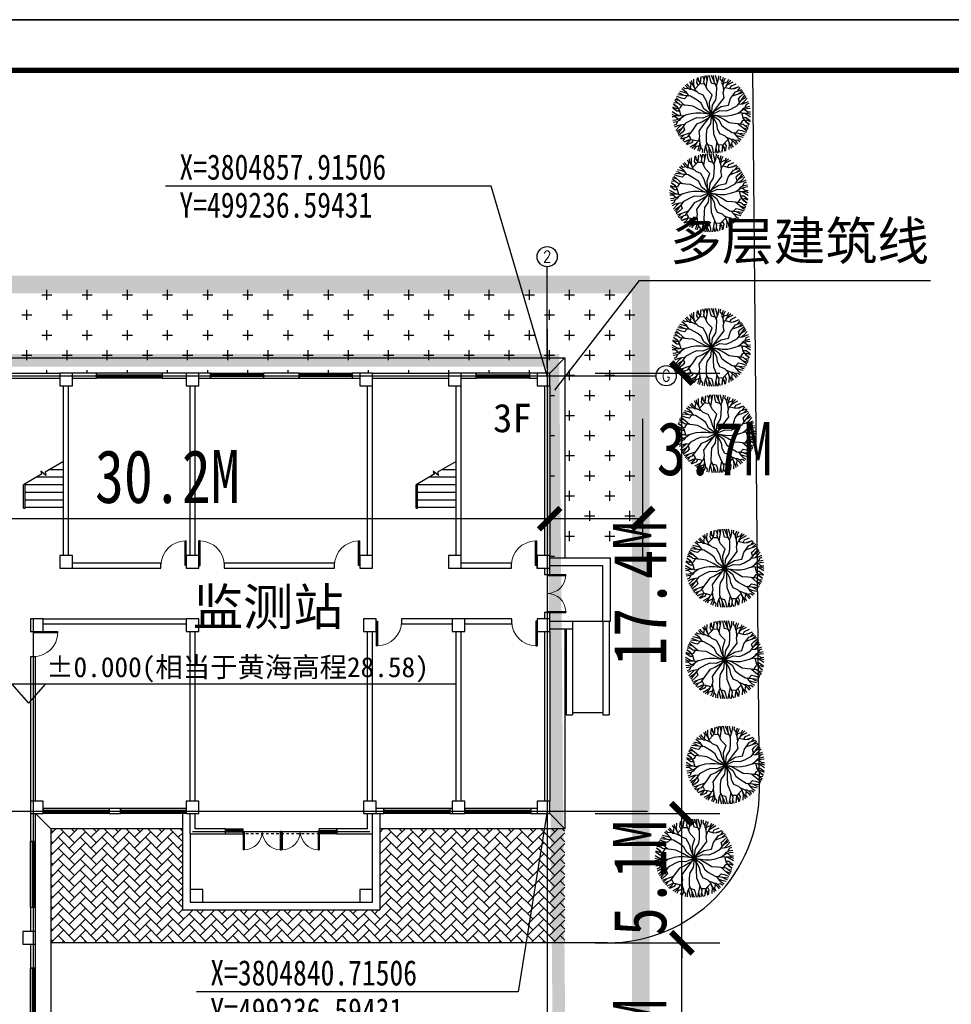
# Model space of a CAD drawing. Extents: x 499156 to 998412, y 3804753 to 7609653.
# Tile 6 of 9: x 499216 to 499253, y 3804833 to 3804872. Entities that reach past the tile are written whole.
import ezdxf
from ezdxf.enums import TextEntityAlignment as Align

# ---------------------------------------------------------------- set-up
doc = ezdxf.new("R2010")
doc.units = 0
doc.header["$PDMODE"] = 35
doc.header["$PDSIZE"] = 1.2
for name, pattern in [('CENTER', [2, 1.25, -0.25, 0.25, -0.25]), ('DASH', [0.35, 0.25, -0.1]), ('X8', [18, 6, -2, 6, -2, 0, -2])]:
    doc.linetypes.add(name, pattern=pattern)
doc.layers.get('0').update_dxf_attribs({"linetype": 'CONTINUOUS'})
doc.layers.get('Defpoints').update_dxf_attribs({"linetype": 'CONTINUOUS'})
for name, color, linetype in [('AXIS', 3, 'CONTINUOUS'), ('AXIS_TEXT', 7, 'CONTINUOUS'), ('COLUMN', 9, 'CONTINUOUS'), ('Coord_bz', 3, 'CONTINUOUS'), ('daoluzhongxian', 8, 'CONTINUOUS'), ('DIM_SYMB', 3, 'CONTINUOUS'), ('DLDW', 11, 'CONTINUOUS'), ('DOTE', 1, 'CONTINUOUS'), ('LATRINE', 6, 'CONTINUOUS'), ('PUB_DIM', 3, 'CONTINUOUS'), ('PUB_TITLE', 4, 'CONTINUOUS'), ('RAIL', 163, 'CONTINUOUS'), ('STAIR', 3, 'CONTINUOUS'), ('WALL', 2, 'CONTINUOUS'), ('WINDOW', 4, 'CONTINUOUS'), ('x细线', 135, 'CONTINUOUS'), ('可见线', 3, 'CONTINUOUS'), ('填充', 251, 'CENTER'), ('建筑红线', 1, 'CONTINUOUS'), ('用地红线', 1, 'CONTINUOUS'), ('绿地', 84, 'CONTINUOUS'), ('道路1', 4, 'CONTINUOUS')]:
    doc.layers.add(name, color=color, linetype=linetype)
doc.styles.add('_TCH_AXIS', font='COMPLEX', dxfattribs={"bigfont": 'GBCBIG'})
doc.styles.add('COMPLEX', font='COMPLEX')
doc.styles.add('Dim_ZB', font='txt', dxfattribs={"width": 0.8})
doc.styles.get("Standard").update_dxf_attribs({"font": 'rs.shx', "bigfont": 'hztxt.shx'})
doc.styles.add('仿宋体_T3', font='txt', dxfattribs={"width": 0.8})
doc.styles.add('宋体', font='txt')
doc.styles.add('黑体', font='simhei.ttf')
doc.dimstyles.new('_TCH_ARCH&&1', dxfattribs={"dimtxt": 2.1, "dimasz": 0.6, "dimexe": 1.5, "dimexo": 1.8, "dimgap": 0.6, "dimtad": 1, "dimdec": 1, "dimzin": 0, "dimdsep": 46, "dimtxsty": '仿宋体_T3', "dimblk": 'ARCHTICK', "dimcen": 0.09, "dimclrt": 7, "dimazin": 2, "dimtfac": 1, "dimtdec": 1, "dimtix": 1, "dimtmove": 2, "dimatfit": 3, "dimfxl": 1, "dimtolj": 1, "dimtzin": 0, "dimarcsym": 0})
doc.dimstyles.get("Standard").update_dxf_attribs({"dimtxt": 1, "dimasz": 0.18, "dimexe": 0.18, "dimexo": 0.0625, "dimgap": 0.09, "dimtad": 0, "dimtih": 1, "dimtoh": 1, "dimdec": 4, "dimzin": 0, "dimdsep": 46, "dimtxsty": 'Standard', "dimblk": 'OBLIQUE', "dimcen": 0.09, "dimadec": 0, "dimazin": 0, "dimtfac": 1, "dimtdec": 4, "dimtofl": 0, "dimtmove": 0, "dimatfit": 3, "dimldrblk": 'OBLIQUE', "dimfxl": 1, "dimtolj": 1, "dimtzin": 0, "dimarcsym": 0})

# ---------------------------------------------------------------- blocks, each defined once
blk = doc.blocks.new('M_F7')
for points in [[(-186, 291), (-253, 320), (-298, 364), (-321, 394)], [(-271, 338), (-263, 391), (-282, 422)], [(-221, 345), (-250, 397), (-256, 438)], [(-1, -1), (-47, 110), (-64, 171), (-106, 249), (-169, 274), (-212, 316), (-230, 376), (-227, 454)], [(-215, 327), (-158, 384), (-140, 428), (-134, 489)], [(-170, 372), (-190, 407), (-181, 474)], [(-86, 391), (-135, 393), (-165, 428), (-171, 478)], [(-151, 411), (-143, 436), (-135, 489)], [(-93, 449), (-114, 494)], [(-1, -1), (-22, 73), (-24, 159), (7, 251), (-54, 315), (-98, 418), (-84, 500)], [(-71, 356), (-44, 503)], [(-55, 442), (-69, 502)], [(49, 391), (-1, 403), (-13, 441), (-24, 503)], [(-1, -1), (13, 119), (57, 188), (65, 251), (67, 349), (-1, 503)], [(-1, -1), (50, 68), (102, 134), (163, 215), (153, 282), (168, 340), (211, 386), (280, 422)], [(34, 424), (32, 478), (24, 503)], [(76, 405), (67, 447), (50, 503)], [(60, 366), (83, 420), (91, 453), (94, 498)], [(141, 424), (114, 459), (119, 493)], [(152, 368), (139, 401), (141, 434), (157, 482)], [(159, 305), (151, 378), (166, 438), (181, 473)], [(157, 402), (207, 422), (225, 454)], [(189, 363), (219, 413), (252, 440)], [(237, 332), (258, 367), (320, 393)], [(-352, 242), (-399, 267), (-425, 273)], [(-313, 269), (-355, 282), (-412, 295)], [(-288, 235), (-323, 282), (-348, 305), (-386, 331)], [(-298, 334), (-342, 329), (-369, 349)], [(-244, 316), (-279, 321), (-307, 340), (-340, 377)], [(-1, -1), (53, 55), (126, 99), (221, 118), (247, 203), (313, 293), (392, 322)], [(176, 348), (254, 328), (301, 334), (358, 359)], [(273, 238), (414, 288)], [(281, 335), (307, 341), (357, 360)], [(343, 304), (372, 345)], [(363, 152), (349, 201), (376, 230), (424, 272)], [(356, 268), (401, 310)], [(-392, -23), (-413, 55), (-442, 93), (-492, 129)], [(-433, 75), (-451, 94), (-492, 128)], [(-437, 144), (-486, 149)], [(-1, -1), (-76, 18), (-151, 59), (-242, 105), (-301, 112), (-412, 124), (-476, 177)], [(-412, 174), (-471, 192)], [(-345, 116), (-459, 214)], [(-315, 238), (-351, 201), (-389, 210), (-449, 231)], [(-1, -1), (-98, 71), (-135, 144), (-186, 182), (-270, 233), (-437, 251)], [(-1, -1), (110, 48), (192, 43), (250, 68), (336, 115), (436, 251)], [(347, 130), (405, 137), (438, 147), (479, 167)], [(385, 182), (431, 210), (448, 229)], [(389, 135), (421, 164), (461, 207)], [(438, 89), (455, 130), (487, 142)], [(-1, -1), (-132, 15), (-201, 15), (-264, 8), (-323, -9), (-381, -25), (-442, -11), (-508, 30)], [(-408, 39), (-449, 39), (-502, 80)], [(-383, 121), (-409, 79), (-454, 72), (-500, 91)], [(-1, -1), (138, -24), (206, -22), (275, -7), (321, 7), (379, 23), (441, 9), (506, -32)], [(344, 14), (403, 57), (463, 74), (501, 79)], [(390, 21), (411, -57), (440, -95), (490, -131)], [(395, 51), (417, 79), (447, 94), (496, 104)], [(409, 16), (468, 16), (507, 1)], [(427, 64), (469, 30), (506, 31)], [(-410, -18), (-470, -18), (-509, -3)], [(-429, -66), (-471, -32), (-508, -33)], [(-346, -16), (-405, -59), (-465, -76), (-502, -81)], [(-397, -53), (-419, -81), (-449, -96), (-498, -106)], [(-439, -91), (-457, -132), (-488, -144)], [(-1, -1), (-112, -49), (-194, -45), (-252, -70), (-338, -117), (-437, -253)], [(-1, -1), (-54, -57), (-127, -101), (-193, -129), (-248, -205), (-314, -295), (-393, -324)], [(-1, -1), (-86, -109), (-115, -148), (-164, -217), (-154, -284), (-170, -342), (-213, -388), (-281, -424)], [(-1, -1), (-14, -121), (-59, -190), (-67, -253), (-69, -351), (-1, -505)], [(-1, -1), (21, -75), (23, -161), (26, -253), (52, -317), (97, -419), (83, -502)], [(-1, -1), (74, -19), (149, -60), (228, -107), (300, -113), (410, -126), (475, -179)], [(-1, -1), (97, -73), (134, -146), (184, -184), (268, -235), (436, -253)], [(-1, -1), (63, -121), (75, -185), (105, -250), (167, -275), (210, -318), (229, -378), (226, -456)], [(343, -118), (457, -216)], [(381, -122), (407, -81), (453, -74), (499, -92)], [(407, -41), (448, -41), (501, -82)], [(431, -77), (449, -96), (491, -130)], [(-349, -132), (-407, -139), (-440, -149), (-480, -168)], [(-390, -137), (-422, -166), (-463, -209)], [(-386, -184), (-432, -212), (-450, -231)], [(-365, -154), (-350, -203), (-377, -232), (-426, -273)], [(-274, -240), (-416, -290)], [(287, -237), (322, -284), (347, -307), (384, -332)], [(314, -240), (349, -203), (387, -211), (448, -233)], [(350, -244), (398, -269), (423, -275)], [(410, -175), (469, -194)], [(435, -146), (485, -151)], [(-357, -270), (-403, -312)], [(-345, -306), (-373, -346)], [(-177, -350), (-256, -330), (-302, -336), (-359, -361)], [(-283, -337), (-308, -343), (-358, -362)], [(-297, -271), (-274, -314), (-290, -357), (-330, -388)], [(-239, -334), (-260, -369), (-322, -395)], [(-191, -364), (-221, -415), (-253, -442)], [(-161, -307), (-152, -380), (-168, -440), (-183, -475)], [(-154, -370), (-141, -403), (-143, -436), (-158, -484)], [(-61, -368), (-84, -422), (-92, -455), (-95, -500)], [(70, -358), (42, -505)], [(213, -329), (157, -386), (139, -430), (132, -491)], [(169, -374), (189, -409), (179, -476)], [(185, -293), (251, -322), (296, -365), (319, -396)], [(219, -347), (248, -398), (255, -440)], [(242, -318), (277, -323), (305, -341), (339, -379)], [(269, -339), (261, -393), (280, -424)], [(296, -336), (340, -330), (367, -351)], [(312, -270), (353, -284), (411, -297)], [(-159, -404), (-209, -424), (-227, -456)], [(-142, -426), (-115, -461), (-120, -495)], [(-78, -406), (-69, -449), (-51, -505)], [(-50, -392), (-1, -405), (11, -442), (23, -505)], [(-35, -426), (-34, -480), (-26, -505)], [(54, -444), (67, -504)], [(85, -392), (134, -394), (163, -430), (170, -479)], [(91, -451), (112, -496)], [(149, -413), (142, -438), (133, -491)]]:
    blk.add_lwpolyline(points)
at = {"width": 0.8, "flags": 9}
for tag in ['YSIZE', 'XSIZE']:
    blk.add_attdef(tag, (3, -3), '', height=0.2, dxfattribs=at)
blk = doc.blocks.new('$TCHSYS$WIN2D')
for p, q in [((-0.5, 0.5), (0.5, 0.5)), ((-0.5, 0.5), (-0.5, -0.5)), ((0.5, 0.5), (0.5, -0.5)), ((0.5, 0.167), (-0.5, 0.167)), ((0.5, -0.167), (-0.5, -0.167)), ((-0.5, -0.5), (0.5, -0.5))]:
    blk.add_line(p, q)
blk = doc.blocks.new('$DorLib2D$00000002')
for p, q in [((-0.5, 0), (-0.5, 0.4875)), ((-0.475, 0.4875), (-0.5, 0.4875)), ((-0.475, 0), (-0.475, 0.4875)), ((0.475, 0), (0.475, 0.4875)), ((0.475, 0.4875), (0.5, 0.4875)), ((0.5, 0), (0.5, 0.4875)), ((-0.5, 0), (-0.475, 0)), ((0.5, 0), (0.475, 0))]:
    blk.add_line(p, q)
at = {"lineweight": 13}
for centre, start, end in [((-0.4875, 0), 0, 88.53072), ((0.4875, 0), 91.46928, 180)]:
    blk.add_arc(centre, 0.4875, start, end, dxfattribs=at)
blk = doc.blocks.new('_FZHK')
blk.add_lwpolyline([(-0.5, -0.5), (0.5, -0.5), (0.5, 0.5), (-0.5, 0.5)], close=True)
blk = doc.blocks.new('$DorLib2D$00000001')
for p, q in [((0.45, 0.975), (0.5, 0.975)), ((0.45, 0), (0.45, 0.975)), ((0.5, 0), (0.5, 0.975)), ((0.5, 0), (0.45, 0))]:
    blk.add_line(p, q)
at = {"lineweight": 13}
blk.add_arc((0.475, 0), 0.975, 91.4693, 180, dxfattribs=at)
blk = doc.blocks.new('_AXISO')
blk.add_circle((0, 0), 0.5)
at = {"layer": 'AXIS_TEXT', "style": 'COMPLEX', "width": 1.041667}
blk.add_attdef('A', text='', height=0.56, dxfattribs=at).set_placement((-0.25, -0.28), (0.25, -0.28), align=Align.FIT)
blk = doc.blocks.new('444444444444GGGGGG')
at = {"layer": 'AXIS'}
for p, q in [((775152, 555612), (775152, 559612)), ((775451, 555311), (779451, 555311))]:
    blk.add_line(p, q, dxfattribs=at)
at = {"layer": 'DIM_SYMB'}
for points in [[(755264, 549961, 0, 0, 0), (755264, 551011, 80, 0, 0), (755264, 551311, 0, 0, 0)], [(770764, 549961, 0, 0, 0), (770764, 551011, 80, 0, 0), (770764, 551311, 0, 0, 0)]]:
    blk.add_lwpolyline(points, format="xyseb", dxfattribs=at)
at = {"layer": 'DOTE'}
for p, q in [((775152, 557142), (775152, 525942)), ((743119, 555311), (779110, 555311)), ((754852, 545711), (754852, 525942)), ((743119, 538111), (779110, 538111)), ((761152, 537311), (768152, 537311))]:
    blk.add_line(p, q, dxfattribs=at)
at = {"layer": 'LATRINE'}
for p, q in [((775852, 556011), (775252, 555411)), ((755552, 537411), (754952, 538011)), ((775852, 537411), (775252, 538011))]:
    blk.add_line(p, q, dxfattribs=at)
for points in [[(744452, 547811), (744452, 556011), (775852, 556011), (775852, 548111)], [(775852, 545311), (775852, 537411), (768552, 537411)], [(760752, 537411), (755552, 537411), (755552, 527411), (754702, 527411)]]:
    blk.add_lwpolyline(points, dxfattribs=at)
at = {"layer": 'PUB_DIM'}
for p, q in [((775252, 548111), (777652, 548111)), ((777652, 545611), (777652, 548111)), ((775252, 547811), (777352, 547811)), ((777352, 545611), (777352, 547811)), ((775252, 545611), (776152, 545611)), ((775902, 545611), (777412, 545611)), ((777352, 545611), (777652, 545611))]:
    blk.add_line(p, q, dxfattribs=at)
for points in [[(760752, 538011), (760752, 534211), (768552, 534211), (768552, 538011)], [(761052, 537211), (761052, 534511), (768252, 534511), (768252, 537211)]]:
    blk.add_lwpolyline(points, dxfattribs=at)
at = {"layer": 'STAIR'}
for p, q in [((756052, 551916), (755325, 551496)), ((756044, 551911), (756052, 551911)), ((756052, 550111), (756052, 551916)), ((771552, 551916), (770825, 551496)), ((771544, 551911), (771552, 551911)), ((771552, 550111), (771552, 551916)), ((755360, 551366), (755154, 551539)), ((755154, 551539), (755187, 551416)), ((755325, 551496), (755360, 551366)), ((755524, 551611), (756052, 551611)), ((770860, 551366), (770654, 551539)), ((770654, 551539), (770687, 551416)), ((770825, 551496), (770860, 551366)), ((771024, 551611), (771552, 551611)), ((755187, 551416), (754477, 551006)), ((755005, 551311), (756052, 551311)), ((770687, 551416), (769977, 551006)), ((770505, 551311), (771552, 551311)), ((754477, 550111), (754477, 551006)), ((754477, 550081), (754477, 551006)), ((754537, 550081), (754537, 551041)), ((754537, 551011), (756052, 551011)), ((754537, 550711), (756052, 550711)), ((769977, 550111), (769977, 551006)), ((769977, 550081), (769977, 551006)), ((770037, 550081), (770037, 551041)), ((770037, 551011), (771552, 551011)), ((770037, 550711), (771552, 550711)), ((754537, 550411), (756052, 550411)), ((770037, 550411), (771552, 550411)), ((754477, 550081), (754537, 550081)), ((754537, 550111), (756052, 550111)), ((769977, 550081), (770037, 550081)), ((770037, 550111), (771552, 550111))]:
    blk.add_line(p, q, dxfattribs=at)
at = {"layer": 'WALL'}
for p, q in [((752752, 555411), (755902, 555411)), ((757352, 555411), (756402, 555411)), ((757352, 555211), (757352, 555411)), ((760902, 555411), (759952, 555411)), ((759952, 555411), (759952, 555211)), ((761852, 555411), (761402, 555411)), ((761852, 555211), (761852, 555411)), ((765352, 555411), (763952, 555411)), ((763952, 555411), (763952, 555211)), ((765352, 555211), (765352, 555411)), ((767752, 555411), (767452, 555411)), ((767452, 555411), (767452, 555211)), ((768252, 555411), (771252, 555411)), ((772352, 555411), (771752, 555411)), ((772352, 555211), (772352, 555411)), ((774752, 555411), (774452, 555411)), ((774452, 555411), (774452, 555211)), ((752752, 555211), (755902, 555211)), ((756402, 555211), (757352, 555211)), ((759952, 555211), (760902, 555211)), ((761402, 555211), (761852, 555211)), ((763952, 555211), (765352, 555211)), ((767452, 555211), (767752, 555211)), ((768252, 555211), (771252, 555211)), ((771752, 555211), (772352, 555211)), ((774452, 555211), (774752, 555211)), ((756052, 548211), (756052, 554911)), ((756252, 548211), (756252, 554911)), ((761052, 548211), (761052, 554911)), ((761252, 548211), (761252, 554911)), ((768052, 548211), (768052, 554911)), ((768252, 548211), (768252, 554911)), ((771552, 548211), (771552, 554911)), ((771752, 548211), (771752, 554911)), ((775052, 554911), (775052, 548211)), ((775252, 554911), (775252, 548211)), ((759902, 547911), (756402, 547911)), ((756402, 547711), (759902, 547711)), ((759902, 547711), (759902, 547911)), ((766752, 547911), (762402, 547911)), ((762402, 547911), (762402, 547711)), ((762402, 547711), (766752, 547711)), ((766752, 547711), (766752, 547911)), ((773739, 547911), (771752, 547911)), ((771752, 547711), (773739, 547711)), ((773739, 547711), (773739, 547911)), ((774752, 547911), (774739, 547911)), ((774739, 547911), (774739, 547711)), ((774739, 547711), (774752, 547711)), ((775052, 547711), (775052, 547461)), ((775252, 547461), (775252, 547711)), ((775052, 547461), (775252, 547461)), ((755252, 545711), (760902, 545711)), ((771402, 545711), (769402, 545711)), ((769402, 545711), (769402, 545511)), ((773752, 545711), (771902, 545711)), ((773752, 545511), (773752, 545711)), ((775252, 545961), (775052, 545961)), ((775052, 545961), (775052, 545711)), ((775252, 545711), (775252, 545961)), ((755252, 545511), (760902, 545511)), ((769402, 545511), (771402, 545511)), ((771902, 545511), (773752, 545511)), ((761052, 538511), (761052, 545211)), ((761252, 538511), (761252, 545211)), ((768052, 538511), (768052, 545211)), ((768252, 538511), (768252, 545211)), ((771552, 538511), (771552, 545211)), ((771752, 538511), (771752, 545211)), ((775052, 545211), (775052, 538511)), ((775252, 545211), (775252, 538511)), ((754952, 544211), (754752, 544211)), ((754752, 544211), (754752, 538511)), ((754952, 538511), (754952, 544211)), ((754752, 538011), (754752, 536911)), ((754952, 536911), (754952, 538011)), ((758302, 538211), (757852, 538211)), ((757852, 538211), (757852, 538011)), ((757852, 538011), (758302, 538011)), ((758302, 538011), (758302, 538211)), ((761052, 537211), (761052, 538011)), ((761252, 537411), (761252, 538011)), ((768052, 537411), (768052, 538011)), ((768252, 537211), (768252, 538011)), ((768702, 538211), (768402, 538211)), ((768402, 538011), (768702, 538011)), ((768702, 538011), (768702, 538211)), ((771402, 538211), (771302, 538211)), ((771302, 538211), (771302, 538011)), ((771302, 538011), (771402, 538011)), ((774752, 538211), (774502, 538211)), ((774502, 538211), (774502, 538011)), ((774502, 538011), (774752, 538011)), ((761052, 537211), (762452, 537211)), ((762452, 537411), (761252, 537411)), ((762452, 537211), (762452, 537411)), ((768052, 537411), (766852, 537411)), ((766852, 537411), (766852, 537211)), ((766852, 537211), (768252, 537211)), ((754752, 536911), (754952, 536911)), ((754952, 534311), (754752, 534311)), ((754752, 534311), (754752, 533361)), ((754952, 533361), (754952, 534311)), ((754752, 532861), (754752, 531911)), ((754952, 531911), (754952, 532861)), ((754752, 531911), (754952, 531911))]:
    blk.add_line(p, q, dxfattribs=at)
at = {"layer": 'x细线'}
blk.add_line((776152, 545611), (777352, 545611), dxfattribs=at)
at = {"layer": '可见线'}
for p, q in [((775982, 545811), (775982, 545811)), ((775252, 545311), (776152, 545311)), ((775902, 545311), (775902, 541911)), ((776152, 545611), (776152, 541911)), ((777352, 545611), (777352, 541911)), ((777602, 545611), (777602, 541911)), ((775902, 541911), (776152, 541911)), ((776152, 542011), (777352, 542011)), ((777352, 541911), (777602, 541911))]:
    blk.add_line(p, q, dxfattribs=at)
at = {"layer": '填充'}
blk.add_line((766152, 537211), (763152, 537211), dxfattribs=at)
at = {"layer": 'AXIS'}
ref = blk.add_blockref('_AXISO', (775152, 560012), dxfattribs=dict(at, xscale=800, yscale=800, zscale=800))
ref.add_attrib('A', '2', dxfattribs={"layer": 'AXIS_TEXT', "ltscale": 10, "height": 451, "style": '_TCH_AXIS', "width": 1.103448}).set_placement((774986, 559787), (775318, 559787), align=Align.FIT)
ref = blk.add_blockref('_AXISO', (779851, 555311), dxfattribs=dict(at, xscale=800, yscale=800, zscale=800))
ref.add_attrib('A', 'G', dxfattribs={"layer": 'AXIS_TEXT', "ltscale": 10, "height": 452, "style": '_TCH_AXIS', "width": 0.853333}).set_placement((779686, 555085), (780016, 555085), align=Align.FIT)
at = {"layer": 'COLUMN', "xscale": 500, "yscale": 500, "zscale": 500}
for p in [(756152, 555161), (761152, 555161), (768002, 555161), (771502, 555161), (775002, 555161), (756152, 547961), (761152, 547961), (768002, 547961), (771502, 547961), (775002, 547961), (755002, 545461), (761152, 545461), (768152, 545461), (771652, 545461), (775002, 545461), (755002, 538261), (761152, 538261), (768152, 538261), (771652, 538261), (775002, 538261), (761302, 534761), (768002, 534761), (754702, 533111)]:
    blk.add_blockref('_FZHK', p, dxfattribs=at)
at = {"layer": 'WINDOW'}
for name, p, xscale, yscale, zscale in [('$TCHSYS$WIN2D', (758652, 555311), -2600, 200, -2600), ('$TCHSYS$WIN2D', (762902, 555311), 2100, 200, 2100), ('$TCHSYS$WIN2D', (766402, 555311), 2100, 200, 2100), ('$TCHSYS$WIN2D', (773402, 555311), -2100, 200, -2100), ('$DorLib2D$00000001', (760402, 547811), 1000, 1000, 1000), ('$DorLib2D$00000001', (761902, 547811), -1000, 1000, -1000), ('$DorLib2D$00000001', (767252, 547811), 1000, 1000, 1000), ('$DorLib2D$00000001', (774239, 547811), 1000, 1000, 1000), ('$DorLib2D$00000001', (768902, 545611), -1000, -1000, -1000), ('$DorLib2D$00000001', (774252, 545611), 1000, -1000, 1000)]:
    blk.add_blockref(name, p, dxfattribs=dict(at, xscale=xscale, yscale=yscale, zscale=zscale))
for name, p, xscale, yscale, zscale, rotation in [('$DorLib2D$00000002', (775152, 546711), 1500, 1500, 1500, 270), ('$DorLib2D$00000001', (754852, 544711), 1000, -1000, 1000, 90), ('$TCHSYS$WIN2D', (756552, 538111), 2600, -200, 2600, 180), ('$TCHSYS$WIN2D', (759602, 538111), 2600, -200, 2600, 180), ('$TCHSYS$WIN2D', (770002, 538111), 2600, -200, 2600, 180), ('$TCHSYS$WIN2D', (773202, 538111), 2600, -200, 2600, 180), ('$TCHSYS$WIN2D', (762802, 537311), -700.0000000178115, 200, -700.0000000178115, 180), ('$DorLib2D$00000002', (763902, 537311), -1500, 1500, -1500, 180), ('$DorLib2D$00000002', (765402, 537311), 1500, 1500, 1500, 180), ('$TCHSYS$WIN2D', (766502, 537311), 700.0000000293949, 200, 700.0000000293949, 180), ('$TCHSYS$WIN2D', (754852, 535611), 2600, -200, 2600, 90), ('$TCHSYS$WIN2D', (754852, 530611), 2600, -200, 2600, 90)]:
    blk.add_blockref(name, p, dxfattribs=dict(at, xscale=xscale, yscale=yscale, zscale=zscale, rotation=rotation))
blk = doc.blocks.new('wrtgtg')
at = {"layer": 'PUB_TITLE'}
blk.add_line((-75296, 53559), (8804, 53559), dxfattribs=at)
blk.add_lwpolyline([(-75296, -5841), (8804, -5841), (8804, 53559), (-75296, 53559)], close=True, dxfattribs=at)
at = {"layer": 'PUB_TITLE', "const_width": 100}
blk.add_lwpolyline([(-72796, -4841), (7804, -4841), (7804, 52559), (-72796, 52559)], close=True, dxfattribs=at)
blk = doc.blocks.new('_Oblique')
at = {"color": 0, "linetype": 'ByBlock', "lineweight": -2}
blk.add_line((-0.5, -0.5), (0.5, 0.5), dxfattribs=at)
blk = doc.blocks.new('*U1497')
at = {"linetype": 'Continuous', "ltscale": 10}
blk.add_line((0, 0), (-12.856, 0), dxfattribs=at)
at = {"linetype": 'Continuous', "ltscale": 10, "style": 'Dim_ZB', "width": 0.8}
blk.add_text(' X=3804857.91506 ', height=1, dxfattribs=at).set_placement((-12.856, 0.25))
blk.add_text(' Y=499236.59431 ', height=1, dxfattribs=at).set_placement((-12.856, -0.25), align=Align.TOP_LEFT)
blk = doc.blocks.new('*U1501')
at = {"linetype": 'Continuous', "ltscale": 10}
blk.add_line((0, 0), (-12.697, 0), dxfattribs=at)
at = {"linetype": 'Continuous', "ltscale": 10, "style": 'Dim_ZB', "width": 0.8}
blk.add_text(' X=3804840.71506 ', height=1, dxfattribs=at).set_placement((-12.697, 0.25))
blk.add_text(' Y=499236.59431 ', height=1, dxfattribs=at).set_placement((-12.697, -0.25), align=Align.TOP_LEFT)
blk = doc.blocks.new('WETGTGH')
at = {"layer": 'Coord_bz', "linetype": 'Continuous', "ltscale": 10}
for p, q in [((-4.089, -1.356), (-3.623, -1.883)), ((-4.089, -1.356), (8.092, -1.356)), ((-3.158, -1.356), (-3.623, -1.883))]:
    blk.add_line(p, q, dxfattribs=at)
at = {"layer": 'daoluzhongxian', "color": 0, "style": '黑体'}
blk.add_text('±0.000(相当于黄海高程28.58)', height=0.5501, dxfattribs=at).set_placement((-3.139, -1.169, -0.034))
blk = doc.blocks.new('_ArchTick')
at = {"color": 0, "linetype": 'ByBlock', "const_width": 0.4}
blk.add_lwpolyline([(-0.707, -0.707), (0.707, 0.707)], dxfattribs=at)
blk = doc.blocks.new('*D1503')
at = {"layer": 'Defpoints', "color": 0, "linetype": 'Continuous'}
for p in [(499236.694, 3804858.015), (499241.916, 3804858.015), (499236.694, 3804840.615)]:
    blk.add_point(p, dxfattribs=at)
at = {"layer": 'PUB_DIM', "color": 0, "linetype": 'Continuous', "lineweight": -2}
for p, q in [((499238.494, 3804858.015), (499243.416, 3804858.015)), ((499241.916, 3804840.615), (499241.916, 3804858.015)), ((499238.494, 3804840.615), (499243.416, 3804840.615))]:
    blk.add_line(p, q, dxfattribs=at)
at = {"layer": 'PUB_DIM', "color": 0, "linetype": 'Continuous', "lineweight": -2, "xscale": 0.6, "yscale": 0.6, "zscale": 0.6}
for p, rotation in [((499241.916, 3804858.015), 90), ((499241.916, 3804840.615), 270)]:
    blk.add_blockref('_ArchTick', p, dxfattribs=dict(at, rotation=rotation))
at = {"layer": 'PUB_DIM', "color": 7, "linetype": 'Continuous', "insert": (499240.266, 3804849.315), "char_height": 2.1, "attachment_point": 5, "rotation": 90, "style": '仿宋体_T3'}
blk.add_mtext('\\A1;17.4M', dxfattribs=at)
blk = doc.blocks.new('*D1504')
at = {"layer": 'Defpoints', "color": 0, "linetype": 'Continuous'}
for p in [(499236.694, 3804840.615), (499241.916, 3804840.615), (499236.694, 3804835.515)]:
    blk.add_point(p, dxfattribs=at)
at = {"layer": 'PUB_DIM', "color": 0, "linetype": 'Continuous', "lineweight": -2}
for p, q in [((499241.916, 3804840.615), (499241.916, 3804841.215)), ((499238.494, 3804840.615), (499243.416, 3804840.615)), ((499241.916, 3804835.515), (499241.916, 3804840.615)), ((499238.494, 3804835.515), (499243.416, 3804835.515)), ((499241.916, 3804835.515), (499241.916, 3804834.915))]:
    blk.add_line(p, q, dxfattribs=at)
at = {"layer": 'PUB_DIM', "color": 0, "linetype": 'Continuous', "lineweight": -2, "xscale": 0.6, "yscale": 0.6, "zscale": 0.6}
for p, rotation in [((499241.916, 3804840.615), 270), ((499241.916, 3804835.515), 90)]:
    blk.add_blockref('_ArchTick', p, dxfattribs=dict(at, rotation=rotation))
at = {"layer": 'PUB_DIM', "color": 7, "linetype": 'Continuous', "insert": (499240.266, 3804838.065), "char_height": 2.1, "attachment_point": 5, "rotation": 90, "style": '仿宋体_T3'}
blk.add_mtext('\\A1;5.1M', dxfattribs=at)
blk = doc.blocks.new('*D1505')
at = {"layer": 'Defpoints', "color": 0, "linetype": 'Continuous'}
for p in [(499236.694, 3804835.515), (499241.916, 3804835.515), (499236.694, 3804826.515)]:
    blk.add_point(p, dxfattribs=at)
at = {"layer": 'PUB_DIM', "color": 0, "linetype": 'Continuous', "lineweight": -2}
for p, q in [((499238.494, 3804835.515), (499243.416, 3804835.515)), ((499241.916, 3804826.515), (499241.916, 3804835.515)), ((499238.494, 3804826.515), (499243.416, 3804826.515))]:
    blk.add_line(p, q, dxfattribs=at)
at = {"layer": 'PUB_DIM', "color": 0, "linetype": 'Continuous', "lineweight": -2, "xscale": 0.6, "yscale": 0.6, "zscale": 0.6}
for p, rotation in [((499241.916, 3804835.515), 90), ((499241.916, 3804826.515), 270)]:
    blk.add_blockref('_ArchTick', p, dxfattribs=dict(at, rotation=rotation))
at = {"layer": 'PUB_DIM', "color": 7, "linetype": 'Continuous', "insert": (499240.266, 3804831.015), "char_height": 2.1, "attachment_point": 5, "rotation": 90, "style": '仿宋体_T3'}
blk.add_mtext('\\A1;9.0M', dxfattribs=at)
blk = doc.blocks.new('*D1510')
at = {"layer": 'Defpoints', "color": 0, "linetype": 'Continuous'}
for p in [(499236.694, 3804858.015), (499240.36, 3804858.015), (499240.36, 3804852.268)]:
    blk.add_point(p, dxfattribs=at)
at = {"layer": 'PUB_DIM', "color": 0, "linetype": 'Continuous', "lineweight": -2}
for p, q in [((499236.694, 3804856.215), (499236.694, 3804850.768)), ((499240.36, 3804856.215), (499240.36, 3804850.768)), ((499236.694, 3804852.268), (499240.36, 3804852.268))]:
    blk.add_line(p, q, dxfattribs=at)
at = {"layer": 'PUB_DIM', "color": 0, "linetype": 'Continuous', "lineweight": -2, "xscale": 0.6, "yscale": 0.6, "zscale": 0.6, "rotation": 180}
blk.add_blockref('_ArchTick', (499236.694, 3804852.268), dxfattribs=at)
at = {"layer": 'PUB_DIM', "color": 0, "linetype": 'Continuous', "lineweight": -2, "xscale": 0.6, "yscale": 0.6, "zscale": 0.6}
blk.add_blockref('_ArchTick', (499240.36, 3804852.268), dxfattribs=at)
at = {"layer": 'PUB_DIM', "color": 7, "linetype": 'Continuous', "insert": (499243.207, 3804855.018), "char_height": 2.1, "attachment_point": 5, "style": '仿宋体_T3'}
blk.add_mtext('\\A1;3.7M', dxfattribs=at)
blk = doc.blocks.new('*D1511')
at = {"layer": 'Defpoints', "color": 0, "linetype": 'Continuous'}
for p in [(499206.494, 3804858.015), (499236.694, 3804858.015), (499236.694, 3804852.268)]:
    blk.add_point(p, dxfattribs=at)
at = {"layer": 'PUB_DIM', "color": 0, "linetype": 'Continuous', "lineweight": -2}
for p, q in [((499206.494, 3804856.215), (499206.494, 3804850.768)), ((499236.694, 3804856.215), (499236.694, 3804850.768)), ((499206.494, 3804852.268), (499236.694, 3804852.268))]:
    blk.add_line(p, q, dxfattribs=at)
at = {"layer": 'PUB_DIM', "color": 0, "linetype": 'Continuous', "lineweight": -2, "xscale": 0.6, "yscale": 0.6, "zscale": 0.6, "rotation": 180}
blk.add_blockref('_ArchTick', (499206.494, 3804852.268), dxfattribs=at)
at = {"layer": 'PUB_DIM', "color": 0, "linetype": 'Continuous', "lineweight": -2, "xscale": 0.6, "yscale": 0.6, "zscale": 0.6}
blk.add_blockref('_ArchTick', (499236.694, 3804852.268), dxfattribs=at)
at = {"layer": 'PUB_DIM', "color": 7, "linetype": 'Continuous', "insert": (499221.594, 3804853.918), "char_height": 2.1, "attachment_point": 5, "style": '仿宋体_T3'}
blk.add_mtext('\\A1;30.2M', dxfattribs=at)

msp = doc.modelspace()

# ---------------------------------------------------------------- hatches: boundary and pattern name
at = {"layer": 'RAIL', "linetype": 'Continuous', "ltscale": 10}
h = msp.add_hatch(dxfattribs=at)
h.set_pattern_fill('AR-HBONE', color=256, scale=0.5)
h.set_pattern_definition([(45, (-122.74515, -2.0187), (3e-17, 0.431052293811), [0.9144, -0.3048]), (135, (-122.52962, -1.80318), (3e-17, 0.431052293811), [0.9144, -0.3048])])
h.paths.add_polyline_path([(499237.294, 3804840.015), (499229.994, 3804840.015), (499229.994, 3804836.815), (499222.194, 3804836.815), (499222.194, 3804840.015), (499216.994, 3804840.015), (499216.994, 3804835.515), (499237.294, 3804835.515)])

# ---------------------------------------------------------------- linework, layer by layer
at = {"color": 3, "linetype": 'Continuous', "flags": 128}
msp.add_lwpolyline([(499236.89, 3804857.343), (499240.241, 3804861.674), (499251.727, 3804861.674)], dxfattribs=at)
at = {"layer": '建筑红线', "linetype": 'X8', "ltscale": 0.2, "const_width": 0.5}
msp.add_lwpolyline([(499206.294, 3804817.515), (499206.294, 3804858.515), (499236.821, 3804858.515), (499237.187, 3804817.515)], close=True, dxfattribs=at)
at = {"layer": '用地红线', "linetype": 'DASH', "ltscale": 7, "const_width": 0.7}
msp.add_lwpolyline([(499203.294, 3804861.515), (499203.294, 3804814.515), (499240.294, 3804814.515), (499240.294, 3804861.515), (499203.294, 3804861.515)], close=True, dxfattribs=at)
at = {"layer": '绿地', "linetype": 'Continuous'}
for p, q in [((499216.841, 3804860.908), (499216.841, 3804861.305)), ((499218.428, 3804860.908), (499218.428, 3804861.305)), ((499220.016, 3804860.908), (499220.016, 3804861.305)), ((499221.603, 3804860.908), (499221.603, 3804861.305)), ((499223.191, 3804860.908), (499223.191, 3804861.305)), ((499224.778, 3804860.908), (499224.778, 3804861.305)), ((499226.366, 3804860.908), (499226.366, 3804861.305)), ((499227.953, 3804860.908), (499227.953, 3804861.305)), ((499229.541, 3804860.908), (499229.541, 3804861.305)), ((499231.128, 3804860.908), (499231.128, 3804861.305)), ((499232.716, 3804860.908), (499232.716, 3804861.305)), ((499234.303, 3804860.908), (499234.303, 3804861.305)), ((499235.891, 3804860.908), (499235.891, 3804861.305)), ((499237.478, 3804860.908), (499237.478, 3804861.305)), ((499239.066, 3804860.908), (499239.066, 3804861.305)), ((499216.642, 3804861.107), (499217.039, 3804861.107)), ((499218.23, 3804861.107), (499218.627, 3804861.107)), ((499219.817, 3804861.107), (499220.214, 3804861.107)), ((499221.405, 3804861.107), (499221.802, 3804861.107)), ((499222.992, 3804861.107), (499223.389, 3804861.107)), ((499224.58, 3804861.107), (499224.977, 3804861.107)), ((499226.167, 3804861.107), (499226.564, 3804861.107)), ((499227.755, 3804861.107), (499228.152, 3804861.107)), ((499229.342, 3804861.107), (499229.739, 3804861.107)), ((499230.93, 3804861.107), (499231.327, 3804861.107)), ((499232.517, 3804861.107), (499232.914, 3804861.107)), ((499234.105, 3804861.107), (499234.502, 3804861.107)), ((499235.692, 3804861.107), (499236.089, 3804861.107)), ((499237.28, 3804861.107), (499237.677, 3804861.107)), ((499238.867, 3804861.107), (499239.264, 3804861.107)), ((499216.047, 3804860.115), (499216.047, 3804860.512)), ((499217.634, 3804860.115), (499217.634, 3804860.512)), ((499219.222, 3804860.115), (499219.222, 3804860.512)), ((499220.809, 3804860.115), (499220.809, 3804860.512)), ((499222.397, 3804860.115), (499222.397, 3804860.512)), ((499223.984, 3804860.115), (499223.984, 3804860.512)), ((499225.572, 3804860.115), (499225.572, 3804860.512)), ((499227.159, 3804860.115), (499227.159, 3804860.512)), ((499228.747, 3804860.115), (499228.747, 3804860.512)), ((499230.334, 3804860.115), (499230.334, 3804860.512)), ((499231.922, 3804860.115), (499231.922, 3804860.512)), ((499233.509, 3804860.115), (499233.509, 3804860.512)), ((499235.097, 3804860.115), (499235.097, 3804860.512)), ((499236.684, 3804860.115), (499236.684, 3804860.512)), ((499238.272, 3804860.115), (499238.272, 3804860.512)), ((499239.859, 3804860.115), (499239.859, 3804860.512)), ((499215.848, 3804860.313), (499216.245, 3804860.313)), ((499217.436, 3804860.313), (499217.833, 3804860.313)), ((499219.023, 3804860.313), (499219.42, 3804860.313)), ((499220.611, 3804860.313), (499221.008, 3804860.313)), ((499222.198, 3804860.313), (499222.595, 3804860.313)), ((499223.786, 3804860.313), (499224.183, 3804860.313)), ((499225.373, 3804860.313), (499225.77, 3804860.313)), ((499226.961, 3804860.313), (499227.358, 3804860.313)), ((499228.548, 3804860.313), (499228.945, 3804860.313)), ((499230.136, 3804860.313), (499230.533, 3804860.313)), ((499231.723, 3804860.313), (499232.12, 3804860.313)), ((499233.311, 3804860.313), (499233.708, 3804860.313)), ((499234.898, 3804860.313), (499235.295, 3804860.313)), ((499236.486, 3804860.313), (499236.883, 3804860.313)), ((499238.073, 3804860.313), (499238.47, 3804860.313)), ((499239.661, 3804860.313), (499240.058, 3804860.313)), ((499216.841, 3804859.321), (499216.841, 3804859.718)), ((499218.428, 3804859.321), (499218.428, 3804859.718)), ((499220.016, 3804859.321), (499220.016, 3804859.718)), ((499221.603, 3804859.321), (499221.603, 3804859.718)), ((499223.191, 3804859.321), (499223.191, 3804859.718)), ((499224.778, 3804859.321), (499224.778, 3804859.718)), ((499226.366, 3804859.321), (499226.366, 3804859.718)), ((499227.953, 3804859.321), (499227.953, 3804859.718)), ((499229.541, 3804859.321), (499229.541, 3804859.718)), ((499231.128, 3804859.321), (499231.128, 3804859.718)), ((499232.716, 3804859.321), (499232.716, 3804859.718)), ((499234.303, 3804859.321), (499234.303, 3804859.718)), ((499235.891, 3804859.321), (499235.891, 3804859.718)), ((499237.478, 3804859.321), (499237.478, 3804859.718)), ((499239.066, 3804859.321), (499239.066, 3804859.718)), ((499216.642, 3804859.519), (499217.039, 3804859.519)), ((499218.23, 3804859.519), (499218.627, 3804859.519)), ((499219.817, 3804859.519), (499220.214, 3804859.519)), ((499221.405, 3804859.519), (499221.802, 3804859.519)), ((499222.992, 3804859.519), (499223.389, 3804859.519)), ((499224.58, 3804859.519), (499224.977, 3804859.519)), ((499226.167, 3804859.519), (499226.564, 3804859.519)), ((499227.755, 3804859.519), (499228.152, 3804859.519)), ((499229.342, 3804859.519), (499229.739, 3804859.519)), ((499230.93, 3804859.519), (499231.327, 3804859.519)), ((499232.517, 3804859.519), (499232.914, 3804859.519)), ((499234.105, 3804859.519), (499234.502, 3804859.519)), ((499235.692, 3804859.519), (499236.089, 3804859.519)), ((499237.28, 3804859.519), (499237.677, 3804859.519)), ((499238.867, 3804859.519), (499239.264, 3804859.519)), ((499216.047, 3804858.527), (499216.047, 3804858.924)), ((499217.634, 3804858.527), (499217.634, 3804858.924)), ((499219.222, 3804858.527), (499219.222, 3804858.924)), ((499220.809, 3804858.527), (499220.809, 3804858.924)), ((499222.397, 3804858.527), (499222.397, 3804858.924)), ((499223.984, 3804858.527), (499223.984, 3804858.924)), ((499225.572, 3804858.527), (499225.572, 3804858.924)), ((499227.159, 3804858.527), (499227.159, 3804858.924)), ((499228.747, 3804858.527), (499228.747, 3804858.924)), ((499230.334, 3804858.527), (499230.334, 3804858.924)), ((499231.922, 3804858.527), (499231.922, 3804858.924)), ((499233.509, 3804858.527), (499233.509, 3804858.924)), ((499235.097, 3804858.527), (499235.097, 3804858.924)), ((499236.684, 3804858.527), (499236.684, 3804858.924)), ((499238.272, 3804858.527), (499238.272, 3804858.924)), ((499239.859, 3804858.527), (499239.859, 3804858.924)), ((499215.848, 3804858.726), (499216.245, 3804858.726)), ((499217.436, 3804858.726), (499217.833, 3804858.726)), ((499219.023, 3804858.726), (499219.42, 3804858.726)), ((499220.611, 3804858.726), (499221.008, 3804858.726)), ((499222.198, 3804858.726), (499222.595, 3804858.726)), ((499223.786, 3804858.726), (499224.183, 3804858.726)), ((499225.373, 3804858.726), (499225.77, 3804858.726)), ((499226.961, 3804858.726), (499227.358, 3804858.726)), ((499228.548, 3804858.726), (499228.945, 3804858.726)), ((499230.136, 3804858.726), (499230.533, 3804858.726)), ((499231.723, 3804858.726), (499232.12, 3804858.726)), ((499233.311, 3804858.726), (499233.708, 3804858.726)), ((499234.898, 3804858.726), (499235.295, 3804858.726)), ((499236.486, 3804858.726), (499236.883, 3804858.726)), ((499238.073, 3804858.726), (499238.47, 3804858.726)), ((499239.661, 3804858.726), (499240.058, 3804858.726)), ((499216.841, 3804858.015), (499216.841, 3804858.13)), ((499218.428, 3804858.015), (499218.428, 3804858.13)), ((499220.016, 3804858.015), (499220.016, 3804858.13)), ((499221.603, 3804858.015), (499221.603, 3804858.13)), ((499223.191, 3804858.015), (499223.191, 3804858.13)), ((499224.778, 3804858.015), (499224.778, 3804858.13)), ((499226.366, 3804858.015), (499226.366, 3804858.13)), ((499227.953, 3804858.015), (499227.953, 3804858.13)), ((499229.541, 3804858.015), (499229.541, 3804858.13)), ((499231.128, 3804858.015), (499231.128, 3804858.13)), ((499232.716, 3804858.015), (499232.716, 3804858.13)), ((499234.303, 3804858.015), (499234.303, 3804858.13)), ((499235.891, 3804858.015), (499235.891, 3804858.13)), ((499237.478, 3804857.733), (499237.478, 3804858.13)), ((499239.066, 3804857.733), (499239.066, 3804858.13)), ((499237.28, 3804857.932), (499237.677, 3804857.932)), ((499238.867, 3804857.932), (499239.264, 3804857.932)), ((499238.272, 3804856.94), (499238.272, 3804857.337)), ((499239.859, 3804856.94), (499239.859, 3804857.337)), ((499236.694, 3804857.138), (499236.883, 3804857.138)), ((499238.073, 3804857.138), (499238.47, 3804857.138)), ((499239.661, 3804857.138), (499240.058, 3804857.138)), ((499237.478, 3804856.146), (499237.478, 3804856.543)), ((499239.066, 3804856.146), (499239.066, 3804856.543)), ((499237.28, 3804856.344), (499237.677, 3804856.344)), ((499238.867, 3804856.344), (499239.264, 3804856.344)), ((499238.272, 3804855.352), (499238.272, 3804855.749)), ((499239.859, 3804855.352), (499239.859, 3804855.749)), ((499236.694, 3804855.551), (499236.883, 3804855.551)), ((499238.073, 3804855.551), (499238.47, 3804855.551)), ((499239.661, 3804855.551), (499240.058, 3804855.551)), ((499237.28, 3804854.757), (499237.677, 3804854.757)), ((499237.478, 3804854.558), (499237.478, 3804854.955)), ((499238.867, 3804854.757), (499239.264, 3804854.757)), ((499239.066, 3804854.558), (499239.066, 3804854.955)), ((499236.694, 3804853.963), (499236.883, 3804853.963)), ((499238.073, 3804853.963), (499238.47, 3804853.963)), ((499238.272, 3804853.765), (499238.272, 3804854.162)), ((499239.661, 3804853.963), (499240.058, 3804853.963)), ((499239.859, 3804853.765), (499239.859, 3804854.162)), ((499237.28, 3804853.169), (499237.677, 3804853.169)), ((499237.478, 3804852.971), (499237.478, 3804853.368)), ((499238.867, 3804853.169), (499239.264, 3804853.169)), ((499239.066, 3804852.971), (499239.066, 3804853.368)), ((499236.694, 3804852.376), (499236.883, 3804852.376)), ((499238.073, 3804852.376), (499238.47, 3804852.376)), ((499238.272, 3804852.177), (499238.272, 3804852.574)), ((499239.661, 3804852.376), (499240.058, 3804852.376)), ((499239.859, 3804852.177), (499239.859, 3804852.574)), ((499237.28, 3804851.582), (499237.677, 3804851.582)), ((499237.478, 3804851.383), (499237.478, 3804851.78)), ((499238.867, 3804851.582), (499239.264, 3804851.582)), ((499239.066, 3804851.383), (499239.066, 3804851.78)), ((499236.694, 3804850.788), (499236.883, 3804850.788))]:
    msp.add_line(p, q, dxfattribs=at)
at = {"layer": '道路1', "linetype": 'Continuous'}
for p, q in [((499244.972, 3804841.569), (499244.718, 3804869.976)), ((499238.973, 3804835.515), (499216.994, 3804835.515))]:
    msp.add_line(p, q, dxfattribs=at)
msp.add_arc((499238.973, 3804841.515), 6, 270, 0.5123, dxfattribs=at)

# ---------------------------------------------------------------- block references
at = {"xscale": 0.002, "yscale": 0.002, "zscale": 0.002}
msp.add_blockref('wrtgtg', (499307.001, 3804764.859), dxfattribs=at)
at = {"linetype": 'Continuous', "xscale": 1.44, "yscale": 1.44, "zscale": 1.44}
msp.add_blockref('WETGTGH', (499221.332, 3804847.691), dxfattribs=at)
at = {"layer": 'Coord_bz', "linetype": 'Continuous', "ltscale": 10}
for name, p in [('*U1497', (499234.383, 3804865.407)), ('*U1501', (499235.445, 3804833.579))]:
    msp.add_blockref(name, p, dxfattribs=at)
at = {"layer": 'WALL', "xscale": 0.001, "yscale": 0.001, "zscale": 0.001}
msp.add_blockref('444444444444GGGGGG', (498461.442, 3804302.604), dxfattribs=at)
at = {"layer": '绿地', "xscale": 0.003048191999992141, "yscale": 0.003048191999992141, "zscale": 0.003048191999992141}
for p in [(499243.083, 3804868.24), (499242.991, 3804865.141), (499243.083, 3804859.035), (499243.268, 3804855.629), (499243.605, 3804850.313), (499243.605, 3804846.698), (499243.635, 3804842.54), (499242.407, 3804838.858)]:
    msp.add_blockref('M_F7', p, dxfattribs=at)

# ---------------------------------------------------------------- texts
at = {"layer": 'daoluzhongxian', "color": 0, "style": '黑体'}
for s, height, p in [('3F', 1.1227, (499234.456, 3804855.683, -0.069)), ('监测站', 1.455, (499222.599, 3804848.056))]:
    msp.add_text(s, height=height, dxfattribs=at).set_placement(p)
at = {"layer": 'DLDW', "color": 0, "linetype": 'Continuous', "style": '宋体'}
msp.add_text('多层建筑线', height=1.5, dxfattribs=at).set_placement((499246.559, 3804863.234, 0.095), align=Align.MIDDLE_CENTER)

# ---------------------------------------------------------------- dimensions: what is measured, and where the dimension line sits
at = {"layer": 'PUB_DIM', "linetype": 'Continuous'}
for p1, p2, distance, picture, middle in [((499236.694, 3804840.615), (499236.694, 3804858.015), -5.222, '*D1503', (499240.266, 3804849.315)), ((499206.494, 3804858.015), (499236.694, 3804858.015), -5.747, '*D1511', (499221.594, 3804853.918)), ((499236.694, 3804835.515), (499236.694, 3804840.615), -5.222, '*D1504', (499240.266, 3804838.065)), ((499236.694, 3804826.515), (499236.694, 3804835.515), -5.222, '*D1505', (499240.266, 3804831.015))]:
    dim = msp.add_aligned_dim(p1=p1, p2=p2, distance=distance, dimstyle='_TCH_ARCH&&1', override={"dimpost": 'M'}, dxfattribs=at)
    dim.commit()
    dim.dimension.update_dxf_attribs({"geometry": picture, "text_midpoint": middle})
dim = msp.add_linear_dim(base=(499240.36, 3804852.268), p1=(499236.694, 3804858.015), p2=(499240.36, 3804858.015), angle=0, dimstyle='_TCH_ARCH&&1', override={"dimpost": 'M'}, dxfattribs=at)
dim.commit()
dim.dimension.update_dxf_attribs({"geometry": '*D1510', "text_midpoint": (499243.207, 3804855.018), "dimtype": 129})

# ---------------------------------------------------------------- leaders
at = {"layer": 'Coord_bz', "linetype": 'Continuous', "ltscale": 10}
for points in [[(499236.594, 3804857.915), (499234.383, 3804865.407)], [(499236.594, 3804840.715), (499235.445, 3804833.579)]]:
    msp.add_leader(points, dimstyle='Standard', override={"dimldrblk": 'None'}, dxfattribs=at)

doc.saveas('drawing.dxf')
